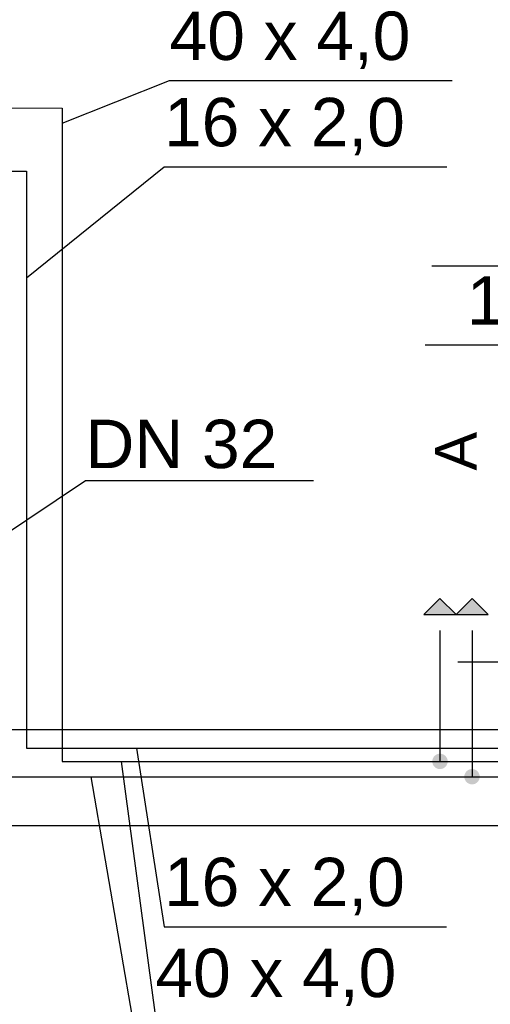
# Model space of a CAD drawing. Header units: inches. Extents: x -150.1 to -108.1, y -15.9 to 13.8.
# Tile 4 of 25: x -144.2 to -142.7, y -2 to 1.1. Entities that reach past the tile are written whole.
import ezdxf
from ezdxf.lldxf.tags import DXFTag

# ---------------------------------------------------------------- set-up
doc = ezdxf.new("R2010")
doc.units = ezdxf.units.IN
doc.header["$MEASUREMENT"] = 0
for name, color, linetype in [('IS_Ciepła_woda', 4, 'DASHWAVE'), ('IS_Cyrkulacja', 4, 'DASHDOT'), ('IS_Grafika', 2, 'SOLID'), ('IS_Konstrukcja', 7, 'SOLID'), ('IS_Opisy_działek_Wodociag', 2, 'SOLID'), ('IS_Zimna_woda', 4, 'SOLID')]:
    doc.layers.add(name, color=color, linetype=linetype)
tags = doc.linetypes.add('DASHDOT', pattern=[20, 10, -5, 0, -5]).pattern_tags.tags
tags[10:11] = [DXFTag(74, 4), DXFTag(75, 0), DXFTag(340, '0'), DXFTag(46, 0.0), DXFTag(50, 0.0), DXFTag(44, 0.0), DXFTag(45, 0.0)]
tags[8:9] = [DXFTag(74, 4), DXFTag(75, 0), DXFTag(340, '0'), DXFTag(46, 0.0), DXFTag(50, 0.0), DXFTag(44, 0.0), DXFTag(45, 0.0)]
tags[6:7] = [DXFTag(74, 4), DXFTag(75, 0), DXFTag(340, '0'), DXFTag(46, 0.0), DXFTag(50, 0.0), DXFTag(44, 0.0), DXFTag(45, 0.0)]
tags[4:5] = [DXFTag(74, 4), DXFTag(75, 0), DXFTag(340, '0'), DXFTag(46, 0.0), DXFTag(50, 0.0), DXFTag(44, 0.0), DXFTag(45, 0.0)]
tags = doc.linetypes.add('DASHWAVE', pattern='A,10,-5,-20,[138,IS_LineDef.shx,S=2,R=0,X=-20,Y=0],-5', length=40).pattern_tags.tags
tags[16:17] = [DXFTag(74, 4), DXFTag(75, 0), DXFTag(340, '0'), DXFTag(46, 0.0), DXFTag(50, 0.0), DXFTag(44, 0.0), DXFTag(45, 0.0)]
tags[6:7] = [DXFTag(74, 4), DXFTag(75, 0), DXFTag(340, '0'), DXFTag(46, 0.0), DXFTag(50, 0.0), DXFTag(44, 0.0), DXFTag(45, 0.0)]
tags[4:5] = [DXFTag(74, 4), DXFTag(75, 0), DXFTag(340, '0'), DXFTag(46, 0.0), DXFTag(50, 0.0), DXFTag(44, 0.0), DXFTag(45, 0.0)]
tags = doc.linetypes.add('SOLID', pattern=[10, 10, 0]).pattern_tags.tags
tags[6:7] = [DXFTag(74, 4), DXFTag(75, 0), DXFTag(340, '0'), DXFTag(46, 0.0), DXFTag(50, 0.0), DXFTag(44, 0.0), DXFTag(45, 0.0)]
tags[4:5] = [DXFTag(74, 4), DXFTag(75, 0), DXFTag(340, '0'), DXFTag(46, 0.0), DXFTag(50, 0.0), DXFTag(44, 0.0), DXFTag(45, 0.0)]

msp = doc.modelspace()

# ---------------------------------------------------------------- hatches: boundary and pattern name
at = {"layer": 'IS_Grafika', "ltscale": 0.01}
for points in [[(-142.7988, -0.7431), (-142.8488, -0.6931), (-142.8988, -0.7431)], [(-142.6988, -0.7431), (-142.7488, -0.6931), (-142.7988, -0.7431)]]:
    msp.add_hatch(color=256, dxfattribs=at).paths.add_polyline_path(points)
at = {"layer": 'IS_Konstrukcja'}
h = msp.add_hatch(color=256, dxfattribs=at)
edge = h.paths.add_edge_path()
edge.add_arc((-142.7488, -1.2492), 0.024, 90, 450)
at = {"layer": 'IS_Opisy_działek_Wodociag'}
h = msp.add_hatch(color=256, dxfattribs=at)
edge = h.paths.add_edge_path()
edge.add_arc((-142.8488, -1.2014), 0.024, 90, 450)

# ---------------------------------------------------------------- linework, layer by layer
at = {"layer": 'IS_Ciepła_woda', "ltscale": 0.01}
for p, q in [((-144.8987, 0.8422), (-144.0281, 0.8386)), ((-144.0281, 0.8386), (-144.0281, -1.2014)), ((-142.8488, -0.7931), (-142.8488, -1.2014)), ((-144.0281, -1.2014), (-142.8488, -1.2014)), ((-142.8488, -1.2014), (-141.527, -1.2014))]:
    msp.add_line(p, q, dxfattribs=at)
at = {"layer": 'IS_Cyrkulacja', "ltscale": 0.02}
for p, q in [((-144.8987, 0.6422), (-144.1396, 0.6422)), ((-144.1396, 0.6422), (-144.1396, -1.1596)), ((-144.1396, -1.1596), (-131.0262, -1.1595))]:
    msp.add_line(p, q, dxfattribs=at)
at = {"layer": 'IS_Grafika', "ltscale": 0.01}
for p, q in [((-142.8488, -0.6931), (-142.8988, -0.7431)), ((-142.7988, -0.7431), (-142.8488, -0.6931)), ((-142.7488, -0.6931), (-142.7988, -0.7431)), ((-142.6988, -0.7431), (-142.7488, -0.6931)), ((-142.8988, -0.7431), (-142.7988, -0.7431)), ((-142.7988, -0.7431), (-142.6988, -0.7431)), ((-142.7988, -0.7431), (-142.7988, -0.7431)), ((-142.6988, -0.7431), (-142.6988, -0.7431))]:
    msp.add_line(p, q, dxfattribs=at)
at = {"layer": 'IS_Konstrukcja', "ltscale": 0.01}
for p, q in [((-147.0968, -1.1014), (-114.0644, -1.1014)), ((-147.0968, -1.4014), (-114.0644, -1.4014))]:
    msp.add_line(p, q, dxfattribs=at)
at = {"layer": 'IS_Opisy_działek_Wodociag', "ltscale": 0.01}
for p, q in [((-144.0281, 0.7912), (-143.6926, 0.9249)), ((-143.6926, 0.9249), (-142.8106, 0.9249)), ((-144.1396, 0.3086), (-143.7099, 0.6554)), ((-143.7099, 0.6554), (-142.8279, 0.6554)), ((-141.9925, 0.3447), (-142.8745, 0.3447)), ((-142.0131, 0.0984), (-142.8951, 0.0984)), ((-144.4411, -0.6508), (-143.9551, -0.3237)), ((-143.9551, -0.3237), (-143.2431, -0.3237)), ((-141.7907, -0.8911), (-142.7927, -0.8911)), ((-143.7959, -1.1596), (-143.71, -1.7176)), ((-143.8434, -1.2014), (-143.7367, -2.0015)), ((-143.9381, -1.2492), (-143.7638, -2.2622)), ((-143.71, -1.7176), (-142.828, -1.7176))]:
    msp.add_line(p, q, dxfattribs=at)
at = {"layer": 'IS_Zimna_woda', "ltscale": 0.01}
for p, q in [((-142.7488, -0.7931), (-142.7488, -1.2492)), ((-144.2083, -1.2492), (-142.7488, -1.2492)), ((-142.7488, -1.2492), (-141.4292, -1.2492))]:
    msp.add_line(p, q, dxfattribs=at)

# ---------------------------------------------------------------- texts
at = {"layer": 'IS_Grafika', "ltscale": 0.01, "insert": (-142.7348, -0.2931), "char_height": 0.1296, "attachment_point": 7, "rotation": 90}
msp.add_mtext('\\fArial|b0|i0;A', dxfattribs=at)
at = {"layer": 'IS_Opisy_działek_Wodociag', "ltscale": 0.01, "char_height": 0.1512}
for s, insert, attachment_point in [('\\fArial|b0|i0;40 x 4,0', (-143.6926, 0.9609), 7), ('\\fArial|b0|i0;16 x 2,0', (-143.7099, 0.6914), 7), ('\\fArial|b0|i0;16 x 2,0', (-142.0131, 0.1344), 9), ('\\fArial|b0|i0;DN 32', (-143.9551, -0.2877), 7), ('\\fArial|b0|i0;16 x 2,0', (-143.71, -1.6816), 7), ('\\fArial|b0|i0;40 x 4,0', (-143.7367, -1.9655), 7)]:
    msp.add_mtext(s, dxfattribs=dict(at, insert=insert, attachment_point=attachment_point))

doc.saveas('drawing.dxf')
